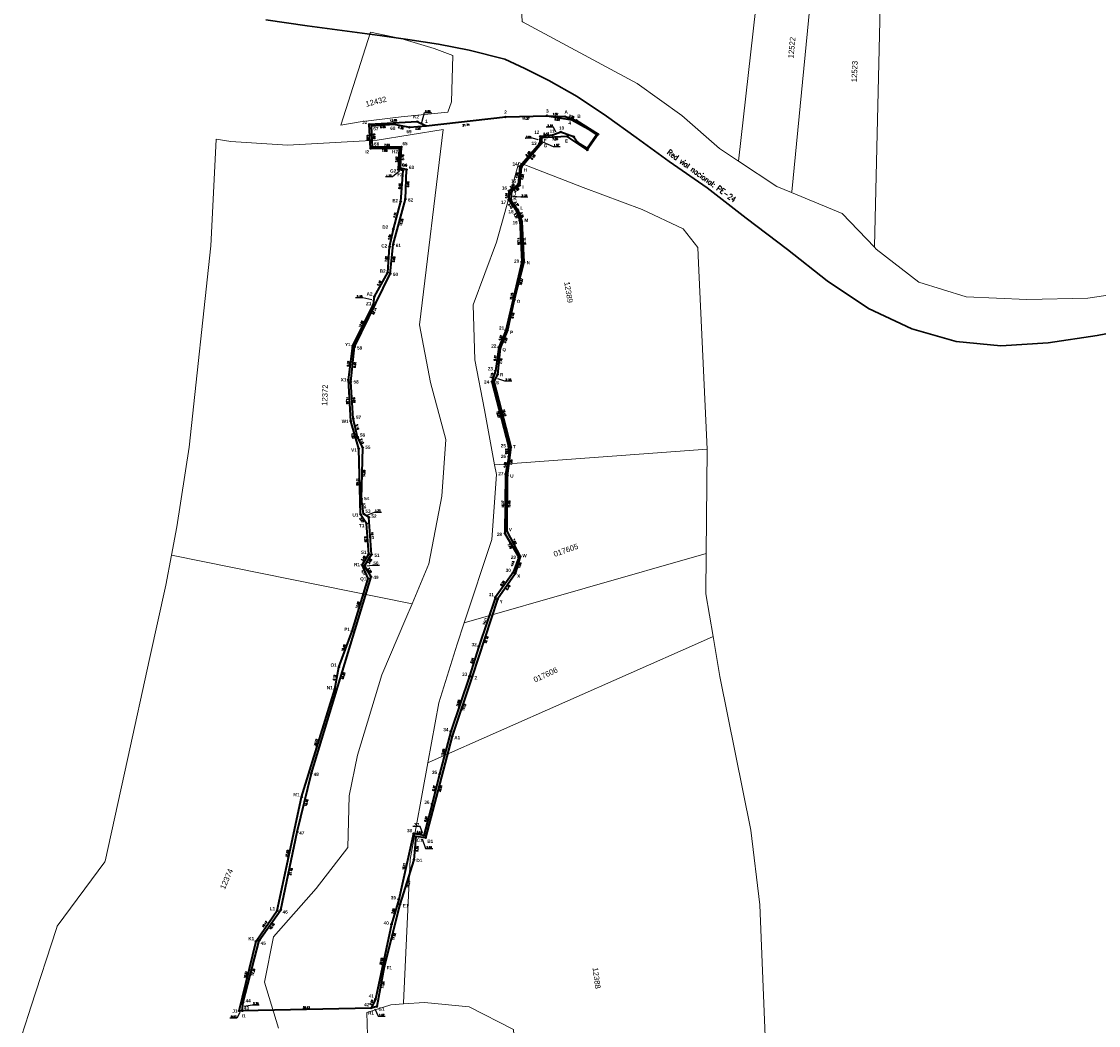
# Model space of a CAD drawing. Header units: metres. Extents: x 347609 to 404409, y 8548087 to 8605413.
# Tile 23 of 50: x 389159 to 389452, y 8577752 to 8578026. Entities that reach past the tile are written whole.
import ezdxf
from ezdxf import colors
from ezdxf.entities.mleader import LeaderData, LeaderLine
from ezdxf.enums import TextEntityAlignment as Align
from ezdxf.math import Vec2, Vec3

# ---------------------------------------------------------------- set-up
doc = ezdxf.new("R2010")
doc.units = ezdxf.units.M
for name, color, linetype in [('00_TEXTO', 7, 'Continuous'), ('Predios Rurales', 90, 'Continuous'), ('T-TEXTO COORD', 7, 'Continuous'), ('VERTICES', 244, 'Continuous')]:
    doc.layers.add(name, color=color, linetype=linetype)
doc.layers.add('DISTANCIA', color=7, linetype='Continuous', lineweight=9)
doc.layers.add('Red vial nacional', color=242, linetype='Continuous', lineweight=40)
doc.layers.add('LIMITES CONSTRUCTIVO 2', color=40, linetype='Continuous', true_color=0xffbf00)
doc.layers.add('Predios Rurales Nombres', color=7, linetype='Continuous', true_color=0xffffff)
doc.styles.add('ARIAL', font='arial.ttf')
doc.styles.add('ROMANS', font='romans.shx')
doc.styles.add('ROMANS-SP', font='romans.shx', dxfattribs={"width": 0.75})
doc.styles.get("Standard").update_dxf_attribs({"font": 'simplex.shx'})
doc.styles.add('VERTICES', font='sanssb__.ttf')

# ---------------------------------------------------------------- blocks, each defined once
blk = doc.blocks.new('A$C3e68a1f0')
at = {"layer": 'VERTICES', "color": 6}
for centre in [(389290.32, 8577999.56), (389301.68, 8577999.89), (389306.59, 8577999.66), (389253.29, 8577997.55), (389266.34, 8577998.3), (389268.72, 8577997.13), (389309.67, 8577998.63), (389300.16, 8577993.87), (389307.19, 8577994.28), (389315.55, 8577994.83), (389253.64, 8577990.97), (389261.52, 8577991.01), (389300.14, 8577992.31), (389312.63, 8577990.58), (389261.19, 8577985.21), (389262.49, 8577984.99), (389294.67, 8577985.81), (389292.04, 8577979.32), (389294.21, 8577980.91), (389261.83, 8577976.52), (389291.85, 8577977.01), (389293.71, 8577974.32), (389294.78, 8577971.14), (389259.83, 8577969.05), (389258.82, 8577964.21), (389295.39, 8577960.01), (389258.29, 8577957.21), (389254.68, 8577950.68), (389292.76, 8577949.77), (389254.45, 8577948.59), (389290.89, 8577941.5), (389248.77, 8577937.24), (389288.9, 8577936.6), (389288.2, 8577929.47), (389247.58, 8577928), (389287.18, 8577927.54), (389248.23, 8577916.77), (389250.4, 8577909.25), (389291.8, 8577909.7), (389290.86, 8577901.9), (389250.9, 8577891.37), (389252.53, 8577888.89), (389290.71, 8577886.85), (389253.11, 8577880.55), (389294.37, 8577879.92), (389251.31, 8577877.67), (389253.01, 8577873.92), (389292.97, 8577875.24), (389288.19, 8577868.33), (389248.58, 8577859.6), (389245, 8577849.83), (389281.28, 8577847.25), (389243.9, 8577843.82), (389275.85, 8577831.04), (389234.86, 8577814.45), (389265.97, 8577803.69), (389268.61, 8577803.35), (389265.43, 8577797.36), (389228.21, 8577783.53), (389261.61, 8577785.24), (389222.44, 8577775.22), (389257.3, 8577768.27), (389217.85, 8577756.24), (389218.68, 8577756.25), (389253.8, 8577757.02), (389255.32, 8577757.4)]:
    blk.add_circle(centre, 0.2, dxfattribs=at)
at = {"layer": 'DISTANCIA', "style": 'ROMANS'}
for s, p in [('2.65', (389269.21, 8578001.1)), ('1.57', (389304.26, 8577991.88)), ('1.32', (389258.59, 8577983.56)), ('2.32', (389295.5, 8577978.13)), ('2.10', (389250.61, 8577950.71)), ('2.18', (389291.13, 8577928.03)), ('2.66', (389269.57, 8577800.75)), ('0.83', (389216.38, 8577754.65)), ('1.57', (389256.67, 8577755.13))]:
    blk.add_text(s, height=0.5, dxfattribs=at).set_placement(p, align=Align.MIDDLE)
for s, rotation, p in [('4.91', 357.2761, (389304.02, 8578000.35)), ('3.25', 341.6262, (389308.34, 8577999.65)), ('13.08', 3.3082, (389259.84, 8577998.6)), ('6.58', 273.0491, (389252.87, 8577993.9)), ('7.05', 3.3131, (389303.88, 8577993.52)), ('7.88', 0.3225, (389257.45, 8577990.41)), ('5.82', 86.7725, (389260.71, 8577988.01)), ('8.50', 49.9239, (389297.87, 8577988.63)), ('4.92', 84.5825, (389295.01, 8577983.22)), ('8.49', 85.5462, (389261.56, 8577980.71)), ('2.69', 36.1677, (389293.41, 8577979.66)), ('3.27', 304.6542, (389293.4, 8577975.87)), ('7.74', 75.0532, (389260.26, 8577972.84)), ('3.35', 288.7343, (389294.84, 8577972.91)), ('4.94', 78.1198, (389258.77, 8577966.87)), ('11.15', 273.1044, (389295.66, 8577965.78)), ('7.02', 85.6786, (389257.88, 8577960.88)), ('7.46', 61.0467, (389255.97, 8577954.29)), ('10.57', 75.6075, (389294.65, 8577954.63)), ('12.69', 63.3948, (389251.07, 8577943.19)), ('8.48', 77.2687, (389292.38, 8577945.5)), ('5.29', 67.8367, (389290.38, 8577938.74)), ('9.32', 82.6895, (389247.54, 8577932.38)), ('7.16', 84.3745, (389289.14, 8577933.09)), ('11.25', 273.3215, (389247.26, 8577922.35)), ('18.43', 284.5091, (389290.07, 8577919.09)), ('7.82', 286.0974, (389248.75, 8577912.73)), ('7.85', 83.1364, (389291.9, 8577905.57)), ('17.90', 271.5837, (389250.01, 8577900.23)), ('15.06', 89.4309, (389291.36, 8577894.16)), ('2.97', 303.403, (389251.23, 8577889.81)), ('8.36', 274.0018, (389252.26, 8577884.6)), ('7.83', 297.7874, (389292.85, 8577883.97)), ('3.40', 57.9352, (389251.66, 8577879.38)), ('4.88', 73.3546, (389294.23, 8577877.54)), ('4.11', 294.5009, (389251.66, 8577875.52)), ('8.40', 55.3374, (389291.08, 8577871.47)), ('14.99', 72.8021, (389250.09, 8577866.75)), ('10.40', 69.8697, (389246.27, 8577855.04)), ('22.18', 71.8466, (389285.18, 8577857.22)), ('6.12', 79.6447, (389243.79, 8577846.96)), ('17.10', 71.4956, (389279.1, 8577838.86)), ('30.72', 72.8919, (389238.75, 8577829.31)), ('28.61', 75.3432, (389272.69, 8577816.84)), ('6.35', 85.1185, (389266.34, 8577800.34)), ('31.63', 77.8541, (389230.91, 8577799.1)), ('12.71', 72.5046, (389263.96, 8577790.68)), ('10.12', 55.227, (389224.79, 8577779.81)), ('17.52', 75.7598, (389260, 8577776.45)), ('19.53', 76.4082, (389219.59, 8577766.01)), ('11.04', 79.668, (389257.04, 8577763.31))]:
    blk.add_text(s, height=0.5, rotation=rotation, dxfattribs=at).set_placement(p, align=Align.MIDDLE)
at = {"layer": 'VERTICES', "style": 'VERTICES'}
for s, p in [('K2', (389266.02, 8577999.61)), ('A', (389306.88, 8578000.9)), ('B', (389310.37, 8577999.75)), ('J2', (389252.04, 8577998.13)), ('H2', (389260.29, 8577990.14)), ('G', (389301.25, 8577991.75)), ('F', (389301.15, 8577993.09)), ('E', (389306.95, 8577993)), ('I2', (389252.72, 8577990.07)), ('G2', (389259.78, 8577984.83)), ('H', (389295.79, 8577985.15)), ('F2', (389261.62, 8577983.88)), ('J', (389292.83, 8577978.54)), ('I', (389295.14, 8577980.51)), ('E2', (389260.3, 8577976.79)), ('K', (389293, 8577977.32)), ('L', (389294.78, 8577974.74)), ('M', (389296.04, 8577971.45)), ('D2', (389257.64, 8577969.57)), ('C2', (389257.35, 8577964.47)), ('N', (389296.6, 8577959.89)), ('B2', (389256.93, 8577957.61)), ('A2', (389253.36, 8577951.39)), ('O', (389293.9, 8577949.34)), ('Z1', (389253.12, 8577948.77)), ('P', (389292.01, 8577940.91)), ('Y1', (389247.44, 8577937.62)), ('Q', (389290, 8577936.12)), ('R', (389289.33, 8577929.39)), ('X1', (389246.27, 8577928.01)), ('S', (389288.18, 8577927.24)), ('W1', (389246.71, 8577916.69)), ('V1', (389249.11, 8577908.89)), ('T', (389292.79, 8577909.8)), ('U', (389292.08, 8577901.81)), ('U1', (389249.5, 8577891.18)), ('T1', (389251.21, 8577888.32)), ('V', (389291.69, 8577887.25)), ('S1', (389251.78, 8577881.08)), ('W', (389295.56, 8577880.16)), ('R1', (389249.95, 8577877.71)), ('Q1', (389251.64, 8577873.72)), ('X', (389293.96, 8577874.61)), ('Y', (389289.19, 8577867.66)), ('P1', (389247.23, 8577860.09)), ('O1', (389243.58, 8577850.36)), ('Z', (389282.31, 8577846.82)), ('N1', (389242.52, 8577844.21)), ('A1', (389277.22, 8577830.62)), ('M1', (389233.45, 8577815.06)), ('C1', (389266.97, 8577802.71)), ('B1', (389269.9, 8577802.41)), ('D1', (389266.92, 8577797.19)), ('L1', (389226.89, 8577784.06)), ('E1', (389263.18, 8577784.84)), ('K1', (389221.14, 8577775.91)), ('F1', (389258.73, 8577767.98)), ('J1', (389216.68, 8577756.16)), ('H1', (389253.71, 8577755.68)), ('G1', (389256.62, 8577756.73)), ('I1', (389219.12, 8577754.89))]:
    blk.add_text(s, height=0.9, dxfattribs=at).set_placement(p, align=Align.MIDDLE)
at = {"layer": '00_TEXTO', "color": 0, "lineweight": 9}
ml = blk.add_multileader_mtext('Standard', dxfattribs=at)
ml.set_content('')
ml.set_leader_properties()
ml.build(insert=Vec2(0, 0))
ml.multileader.update_dxf_attribs({"text_right_attachment_type": 6, "dogleg_length": 3, "arrow_head_size": 0.3})
ctx = ml.context
ctx.base_point, ctx.char_height, ctx.arrow_head_size, ctx.landing_gap_size, ctx.plane_origin = Vec3(389270.25, 8578000.77), 0.009, 0.3, 0.0045, Vec3(389272.17, 8577992.38)
ctx.right_attachment = 6
notes = []
notes.append((ctx, [(1, (1, 1, 0), (389268.3, 8578000.77), (1, 0), 1.95, [(0, [(389267.55, 8577997.78)], 0, [])])]))
ctx.mtext.insert, ctx.mtext.text_direction, ctx.mtext.rotation, ctx.mtext.flow_direction = Vec3(389270.25, 8578000.76), Vec3(-1, 0), 3.141593, 5
ml = blk.add_multileader_mtext('Standard', dxfattribs=at)
ml.set_content('')
ml.set_leader_properties()
ml.build(insert=Vec2(0, 0))
ml.multileader.update_dxf_attribs({"text_right_attachment_type": 6, "dogleg_length": 3, "arrow_head_size": 0.3})
ctx = ml.context
ctx.base_point, ctx.char_height, ctx.arrow_head_size, ctx.landing_gap_size, ctx.plane_origin = Vec3(389305.26, 8577991.55), 0.009, 0.3, 0.0045, Vec3(389304.78, 8577987.56)
ctx.right_attachment = 6
notes.append((ctx, [(1, (1, 1, 0), (389303.31, 8577991.55), (1, 0), 1.95, [(0, [(389300.17, 8577992.95)], 0, [])])]))
ctx.mtext.insert, ctx.mtext.text_direction, ctx.mtext.rotation, ctx.mtext.flow_direction = Vec3(389305.27, 8577991.55), Vec3(-1, 0), 3.141593, 5
ml = blk.add_multileader_mtext('Standard', dxfattribs=at)
ml.set_content('')
ml.set_leader_properties()
ml.build(insert=Vec2(0, 0))
ml.multileader.update_dxf_attribs({"text_right_attachment_type": 6, "dogleg_length": 3, "arrow_head_size": 0.3})
ctx = ml.context
ctx.base_point, ctx.char_height, ctx.arrow_head_size, ctx.landing_gap_size, ctx.plane_origin = Vec3(389257.68, 8577983.25), 0.009, 0.3, 0.0045, Vec3(389266.31, 8577979.47)
ctx.right_attachment, ctx.text_align_type = 6, 2
notes.append((ctx, [(0, (1, 1, 0), (389259.64, 8577983.25), (-1, 0), 1.95, [(0, [(389261.71, 8577984.98)], 0, [])])]))
ctx.mtext.insert, ctx.mtext.text_direction, ctx.mtext.rotation, ctx.mtext.alignment, ctx.mtext.flow_direction = Vec3(389257.68, 8577983.24), Vec3(-1, 0), 3.141593, 3, 5
ml = blk.add_multileader_mtext('Standard', dxfattribs=at)
ml.set_content('')
ml.set_leader_properties()
ml.build(insert=Vec2(0, 0))
ml.multileader.update_dxf_attribs({"text_right_attachment_type": 6, "dogleg_length": 3, "arrow_head_size": 0.3})
ctx = ml.context
ctx.base_point, ctx.char_height, ctx.arrow_head_size, ctx.landing_gap_size, ctx.plane_origin = Vec3(389296.45, 8577977.81), 0.009, 0.3, 0.0045, Vec3(389296.66, 8577972.65)
ctx.right_attachment = 6
notes.append((ctx, [(1, (1, 1, 0), (389294.5, 8577977.81), (1, 0), 1.95, [(0, [(389292.04, 8577978.04)], 0, [])])]))
ctx.mtext.insert, ctx.mtext.text_direction, ctx.mtext.rotation, ctx.mtext.flow_direction = Vec3(389296.46, 8577977.8), Vec3(-1, 0), 3.141593, 5
ml = blk.add_multileader_mtext('Standard', dxfattribs=at)
ml.set_content('')
ml.set_leader_properties()
ml.build(insert=Vec2(0, 0))
ml.multileader.update_dxf_attribs({"text_right_attachment_type": 6, "dogleg_length": 3, "arrow_head_size": 0.3})
ctx = ml.context
ctx.base_point, ctx.char_height, ctx.arrow_head_size, ctx.landing_gap_size, ctx.plane_origin = Vec3(389249.52, 8577950.3), 0.009, 0.3, 0.0045, Vec3(389258.85, 8577944.16)
ctx.right_attachment, ctx.text_align_type = 6, 2
notes.append((ctx, [(0, (1, 1, 0), (389251.48, 8577950.31), (-1, 0), 1.95, [(0, [(389254.25, 8577949.67)], 0, [])])]))
ctx.mtext.insert, ctx.mtext.text_direction, ctx.mtext.rotation, ctx.mtext.alignment, ctx.mtext.flow_direction = Vec3(389249.53, 8577950.3), Vec3(-1, 0), 3.141593, 3, 5
ml = blk.add_multileader_mtext('Standard', dxfattribs=at)
ml.set_content('')
ml.set_leader_properties()
ml.build(insert=Vec2(0, 0))
ml.multileader.update_dxf_attribs({"text_right_attachment_type": 6, "dogleg_length": 3, "arrow_head_size": 0.3})
ctx = ml.context
ctx.base_point, ctx.char_height, ctx.arrow_head_size, ctx.landing_gap_size, ctx.plane_origin = Vec3(389292.07, 8577927.71), 0.009, 0.3, 0.0045, Vec3(389292.5, 8577923.03)
ctx.right_attachment = 6
notes.append((ctx, [(1, (1, 1, 0), (389290.12, 8577927.71), (1, 0), 1.95, [(0, [(389287.89, 8577928.5)], 0, [])])]))
ctx.mtext.insert, ctx.mtext.text_direction, ctx.mtext.rotation, ctx.mtext.flow_direction = Vec3(389292.07, 8577927.71), Vec3(-1, 0), 3.141593, 5
ml = blk.add_multileader_mtext('Standard', dxfattribs=at)
ml.set_content('')
ml.set_leader_properties()
ml.build(insert=Vec2(0, 0))
ml.multileader.update_dxf_attribs({"text_right_attachment_type": 6, "dogleg_length": 3, "arrow_head_size": 0.3})
ctx = ml.context
ctx.base_point, ctx.char_height, ctx.arrow_head_size, ctx.landing_gap_size, ctx.plane_origin = Vec3(389270.54, 8577800.46), 0.009, 0.3, 0.0045, Vec3(389272.19, 8577797.83)
ctx.right_attachment = 6
notes.append((ctx, [(1, (1, 1, 0), (389268.59, 8577800.46), (1, 0), 1.95, [(0, [(389267.58, 8577803.31)], 0, [])])]))
ctx.mtext.insert, ctx.mtext.text_direction, ctx.mtext.rotation, ctx.mtext.flow_direction = Vec3(389270.54, 8577800.46), Vec3(-1, 0), 3.141593, 5
ml = blk.add_multileader_mtext('Standard', dxfattribs=at)
ml.set_content('')
ml.set_leader_properties()
ml.build(insert=Vec2(0, 0))
ml.multileader.update_dxf_attribs({"text_right_attachment_type": 6, "dogleg_length": 3, "arrow_head_size": 0.3})
ctx = ml.context
ctx.base_point, ctx.char_height, ctx.arrow_head_size, ctx.landing_gap_size, ctx.plane_origin = Vec3(389257.61, 8577754.79), 0.009, 0.3, 0.0045, Vec3(389259.27, 8577751.61)
ctx.right_attachment = 6
notes.append((ctx, [(1, (1, 1, 0), (389255.66, 8577754.79), (1, 0), 1.95, [(0, [(389254.65, 8577757.09)], 0, [])])]))
ctx.mtext.insert, ctx.mtext.text_direction, ctx.mtext.rotation, ctx.mtext.flow_direction = Vec3(389257.62, 8577754.79), Vec3(-1, 0), 3.141593, 5
ml = blk.add_multileader_mtext('Standard', dxfattribs=at)
ml.set_content('')
ml.set_leader_properties()
ml.build(insert=Vec2(0, 0))
ml.multileader.update_dxf_attribs({"text_right_attachment_type": 6, "dogleg_length": 3, "arrow_head_size": 0.3})
ctx = ml.context
ctx.base_point, ctx.char_height, ctx.arrow_head_size, ctx.landing_gap_size, ctx.plane_origin = Vec3(389215.29, 8577754.27), 0.009, 0.3, 0.0045, Vec3(389222.82, 8577750.62)
ctx.right_attachment, ctx.text_align_type = 6, 2
notes.append((ctx, [(0, (1, 1, 0), (389217.25, 8577754.28), (-1, 0), 1.95, [(0, [(389218.2, 8577756.1)], 0, [])])]))
ctx.mtext.insert, ctx.mtext.text_direction, ctx.mtext.rotation, ctx.mtext.alignment, ctx.mtext.flow_direction = Vec3(389215.3, 8577754.27), Vec3(-1, 0), 3.141593, 3, 5
for ctx, leaders in notes:
    for number, flags, end, landing, length, lines in leaders:
        leader = LeaderData()
        leader.index, (leader.has_last_leader_line, leader.has_dogleg_vector, leader.attachment_direction) = number, flags
        leader.last_leader_point, leader.dogleg_vector, leader.dogleg_length = Vec3(end), Vec3(landing), length
        for number, points, colour, breaks in lines:
            line = LeaderLine()
            line.index, line.vertices, line.color, line.breaks = number, Vec3.list(points), colors.encode_raw_color(colour), breaks
            leader.lines.append(line)
        ctx.leaders.append(leader)

msp = doc.modelspace()

# ---------------------------------------------------------------- linework, layer by layer
at = {"layer": 'LIMITES CONSTRUCTIVO 2', "lineweight": 40, "ltscale": 30, "flags": 128}
msp.add_lwpolyline([(389306.59, 8577999.66), (389309.67, 8577998.63), (389315.55, 8577994.83), (389312.63, 8577990.58), (389307.19, 8577994.28), (389300.16, 8577993.87), (389300.14, 8577992.31), (389294.67, 8577985.81), (389294.21, 8577980.91), (389292.04, 8577979.32), (389291.85, 8577977.01), (389293.71, 8577974.32), (389294.78, 8577971.14), (389295.39, 8577960.01), (389292.76, 8577949.77), (389290.89, 8577941.5), (389288.9, 8577936.6), (389288.2, 8577929.47), (389287.18, 8577927.54), (389291.8, 8577909.7), (389290.86, 8577901.9), (389290.71, 8577886.85), (389294.37, 8577879.92), (389292.97, 8577875.24), (389288.19, 8577868.33), (389281.28, 8577847.25), (389275.85, 8577831.04), (389268.61, 8577803.35), (389265.97, 8577803.69), (389265.43, 8577797.36), (389261.61, 8577785.24), (389257.3, 8577768.27), (389255.32, 8577757.4), (389253.8, 8577757.02), (389218.68, 8577756.25), (389217.85, 8577756.24), (389222.44, 8577775.22), (389228.21, 8577783.53), (389234.86, 8577814.45), (389243.9, 8577843.82), (389245, 8577849.83), (389248.58, 8577859.6), (389253.01, 8577873.92), (389251.31, 8577877.67), (389253.11, 8577880.55), (389252.53, 8577888.89), (389250.9, 8577891.37), (389250.4, 8577909.25), (389248.23, 8577916.77), (389247.58, 8577928), (389248.77, 8577937.24), (389254.45, 8577948.59), (389254.68, 8577950.68), (389258.29, 8577957.21), (389258.82, 8577964.21), (389259.83, 8577969.05), (389261.83, 8577976.52), (389262.49, 8577984.99), (389261.19, 8577985.21), (389261.52, 8577991.01), (389253.64, 8577990.97), (389253.29, 8577997.55), (389266.34, 8577998.3), (389268.72, 8577997.13), (389290.32, 8577999.56), (389301.68, 8577999.89)], close=True, dxfattribs=at)
at = {"layer": 'LIMITES CONSTRUCTIVO 2', "color": 144, "lineweight": 40, "ltscale": 30, "flags": 128}
msp.add_lwpolyline([(389268.72, 8577997.13), (389290.32, 8577999.56), (389301.68, 8577999.89), (389308.42, 8577998.78), (389312.87, 8577996.35), (389315.26, 8577994.78), (389312.6, 8577990.98), (389310, 8577992.61), (389308.91, 8577994.18), (389305.39, 8577995.46), (389303.24, 8577994.6), (389299.83, 8577994.28), (389299.62, 8577992.28), (389294.26, 8577986.07), (389293.81, 8577981.21), (389291.31, 8577979.47), (389291.24, 8577976.96), (389293.12, 8577974.42), (389294.26, 8577971.36), (389294.8, 8577960.12), (389290.45, 8577941.47), (389288.55, 8577936.88), (389287.61, 8577930.48), (389286.66, 8577927.47), (389291.22, 8577909.99), (389291.25, 8577907.14), (389290.38, 8577902.36), (389290.21, 8577886.19), (389293.96, 8577879.71), (389292.43, 8577875.55), (389287.63, 8577868.83), (389283.1, 8577855.46), (389280.56, 8577847.3), (389275.48, 8577832.28), (389272.41, 8577820.68), (389270.37, 8577812.56), (389268.14, 8577804.01), (389265.36, 8577804.54), (389261.28, 8577786.59), (389259.33, 8577779.82), (389254.96, 8577759.43), (389253.8, 8577757.02), (389218.68, 8577756.25), (389218.92, 8577758.6), (389223.34, 8577775.39), (389229.19, 8577783.72), (389233.65, 8577804.96), (389237.52, 8577820.95), (389253.75, 8577874.36), (389251.94, 8577877.35), (389253.92, 8577880.44), (389253.18, 8577890.58), (389251.74, 8577891.53), (389251.17, 8577895.6), (389251.49, 8577909.61), (389250.11, 8577912.44), (389248.91, 8577917.46), (389248.24, 8577927.43), (389249.27, 8577936.99), (389258.98, 8577956.89), (389259.81, 8577964.85), (389263.12, 8577977.19), (389263.43, 8577985.24), (389261.77, 8577985.61), (389262.01, 8577991.39), (389254.17, 8577991.31), (389253.9, 8577997.16), (389259.94, 8577997.62), (389264.21, 8577996.74)], close=True, dxfattribs=at)
at = {"layer": 'Predios Rurales', "lineweight": 15}
for points in [[(389505.07, 8577958.62), (389448.88, 8577950.25), (389432.32, 8577949.88), (389415.8, 8577950.55), (389402.91, 8577954.61), (389391.31, 8577963.55), (389390.79, 8577964.1), (389390.79, 8577964.3), (389393.13, 8578060.31), (389393.51, 8578060.39), (389446.51, 8578071.45), (389486.85, 8578085.08)], [(389158.6, 8577749.36), (389160.59, 8577755.49), (389161.17, 8577757.26), (389168.12, 8577778.65), (389168.33, 8577779.3), (389181.24, 8577796.85), (389181.33, 8577796.98), (389187.42, 8577824.62), (389193.55, 8577852.42), (389197.9, 8577872.14), (389199.44, 8577880.27), (389264.91, 8577867.03), (389263.25, 8577863.08), (389256.69, 8577847.68), (389250.03, 8577825.81), (389247.83, 8577814.76), (389247.43, 8577800.68), (389238.8, 8577789.56), (389227.17, 8577776.36), (389224.76, 8577764.05), (389228.57, 8577751.51)]]:
    msp.add_lwpolyline(points, dxfattribs=at)
for points in [[(389292.19, 8578063.85), (389293.22, 8578063.97), (389319.72, 8578067.18), (389338.78, 8578069.48), (389344.71, 8578070.2), (389357.76, 8578070.4), (389363.15, 8578070.48), (389353.8, 8577987.54), (389348.6, 8577990.96), (389338.37, 8577999.93), (389326.24, 8578008.67), (389295.03, 8578025.42), (389294.88, 8578025.5), (389294.71, 8578029.11), (389293.22, 8578058.62)], [(389353.8, 8577987.54), (389363.15, 8578070.48), (389366.03, 8578070.52), (389377.15, 8578069.71), (389368.28, 8577979.21), (389368.26, 8577979.01), (389364.27, 8577980.66)], [(389368.26, 8577979.01), (389368.28, 8577979.21), (389377.15, 8578069.71), (389380.74, 8578069.45), (389383.16, 8578069.27), (389390.88, 8578064.49), (389393.2, 8578063.06), (389393.13, 8578060.31), (389390.79, 8577964.3), (389390.79, 8577964.1), (389382.03, 8577973.3)], [(389245.51, 8577997.31), (389253.59, 8578022.62), (389261.88, 8578020.94), (389270.9, 8578018.2), (389276.01, 8578016.29), (389275.65, 8578003.69), (389274.7, 8578000.85), (389261.96, 8577999.6), (389250.76, 8577998.26)], [(389199.44, 8577880.27), (389200.91, 8577888), (389204.24, 8577909.7), (389210.18, 8577964.51), (389211.32, 8577988.02), (389211.58, 8577993.51), (389215.59, 8577992.84), (389231.02, 8577991.85), (389255.46, 8577993.26), (389273.39, 8577996.18), (389266.95, 8577942.98), (389269.97, 8577927.24), (389274.11, 8577911.73), (389273.06, 8577896.3), (389269.5, 8577877.95), (389264.91, 8577867.03)], [(389282.03, 8577933.48), (389281.55, 8577948.41), (389287.87, 8577965.45), (389293.99, 8577987.16), (389311.54, 8577980.39), (389327.54, 8577974.41), (389338.77, 8577969.14), (389342.74, 8577964.06), (389342.94, 8577959.74), (389345.23, 8577909.13), (389287.39, 8577904.9), (389284.66, 8577919.86)], [(389279.15, 8577861.88), (389286.65, 8577884.51), (389287.87, 8577902.27), (389287.39, 8577904.9), (389345.23, 8577909.13), (389345.03, 8577880.75)], [(389272.24, 8577840.12), (389277.22, 8577856.07), (389279.15, 8577861.88), (389345.03, 8577880.75), (389344.95, 8577869.71), (389346.91, 8577858.17), (389342.63, 8577856.28), (389270.44, 8577824.31), (389269.26, 8577823.78)], [(389262.6, 8577758.13), (389262.61, 8577758.41), (389264.45, 8577797.41), (389269.26, 8577823.78), (389270.44, 8577824.31), (389342.63, 8577856.28), (389346.91, 8577858.17), (389348.76, 8577847.26), (389357.17, 8577805.39), (389359.64, 8577785.12), (389361.63, 8577735.8), (389365.06, 8577699.56), (389367.01, 8577685.87), (389300.19, 8577661.55), (389299.49, 8577661.29), (389298.91, 8577668.31), (389296.94, 8577691.46), (389295.42, 8577709.86), (389293.92, 8577730.99), (389292.53, 8577751.17), (389280.46, 8577757.3), (389268.32, 8577758.55)], [(389246.7, 8577596), (389246.94, 8577598.8), (389250.32, 8577639.5), (389250.76, 8577644.84), (389252.05, 8577676.04), (389252.08, 8577676.97), (389253.65, 8577721.87), (389252.61, 8577755.81), (389259.19, 8577757.88), (389262.6, 8577758.13), (389268.32, 8577758.55), (389280.46, 8577757.3), (389292.53, 8577751.17), (389293.92, 8577730.99), (389295.42, 8577709.86), (389296.94, 8577691.46), (389298.91, 8577668.31), (389299.49, 8577661.29), (389300.63, 8577647.19), (389303.26, 8577598.06), (389300.2, 8577597.95)]]:
    msp.add_lwpolyline(points, close=True, dxfattribs=at)
at = {"layer": 'Red vial nacional', "lineweight": 30, "transparency": 33554623}
msp.add_lwpolyline([(389225.15, 8578025.99), (389236.36, 8578024.34), (389247.26, 8578022.9), (389256.75, 8578021.65), (389263.81, 8578020.62), (389272.16, 8578019.36), (389280.47, 8578017.69), (389290.19, 8578015.28), (389295.66, 8578012.7), (389302.2, 8578009.5), (389309.84, 8578005.09), (389317.82, 8577999.81), (389325.96, 8577993.99), (389334.94, 8577987.42), (389345.24, 8577980.22), (389355.91, 8577972.04), (389367.16, 8577963.51), (389377.91, 8577954.97), (389389.22, 8577947.39), (389401, 8577941.9), (389413.04, 8577938.43), (389425.24, 8577937.29), (389438.1, 8577938.06), (389451.48, 8577940.08), (389465.15, 8577942.69)], dxfattribs=at)
at = {"layer": 'VERTICES', "color": 6}
for centre in [(389290.32, 8577999.56), (389301.68, 8577999.89), (389253.9, 8577997.16), (389259.94, 8577997.62), (389264.21, 8577996.74), (389268.72, 8577997.13), (389308.42, 8577998.78), (389299.83, 8577994.28), (389303.24, 8577994.6), (389305.39, 8577995.46), (389308.91, 8577994.18), (389312.87, 8577996.35), (389315.26, 8577994.78), (389254.17, 8577991.31), (389262.01, 8577991.39), (389299.62, 8577992.28), (389310, 8577992.61), (389312.6, 8577990.98), (389261.77, 8577985.61), (389263.43, 8577985.24), (389294.26, 8577986.07), (389291.31, 8577979.47), (389293.81, 8577981.21), (389263.12, 8577977.19), (389291.24, 8577976.96), (389293.12, 8577974.42), (389294.26, 8577971.36), (389259.81, 8577964.85), (389294.8, 8577960.12), (389258.98, 8577956.89), (389290.45, 8577941.47), (389249.27, 8577936.99), (389288.55, 8577936.88), (389287.61, 8577930.48), (389248.24, 8577927.43), (389286.66, 8577927.47), (389248.91, 8577917.46), (389250.11, 8577912.44), (389251.49, 8577909.61), (389291.22, 8577909.99), (389291.25, 8577907.14), (389290.38, 8577902.36), (389251.17, 8577895.6), (389251.74, 8577891.53), (389253.18, 8577890.58), (389290.21, 8577886.19), (389253.92, 8577880.44), (389293.96, 8577879.71), (389251.94, 8577877.35), (389253.75, 8577874.36), (389292.43, 8577875.55), (389287.63, 8577868.83), (389283.1, 8577855.46), (389280.56, 8577847.3), (389275.48, 8577832.28), (389237.52, 8577820.95), (389272.41, 8577820.68), (389270.37, 8577812.56), (389233.65, 8577804.96), (389265.36, 8577804.54), (389268.14, 8577804.01), (389261.28, 8577786.59), (389229.19, 8577783.72), (389259.33, 8577779.82), (389223.34, 8577775.39), (389254.96, 8577759.43), (389218.68, 8577756.25), (389218.92, 8577758.6), (389253.8, 8577757.02)]:
    msp.add_circle(centre, 0.2, dxfattribs=at)

# ---------------------------------------------------------------- block references
at = {"layer": 'T-TEXTO COORD'}
msp.add_blockref('A$C3e68a1f0', (0, 0), dxfattribs=at)

# ---------------------------------------------------------------- texts
at = {"layer": 'DISTANCIA', "style": 'ROMANS'}
for s, rotation, p in [('6.05', 4.3288, (389256.97, 8577996.83)), ('4.36', 348.3154, (389261.86, 8577996.6)), ('4.52', 4.959, (389266.52, 8577996.36)), ('21.74', 6.4111, (389279.63, 8577997.35)), ('11.37', 1.6859, (389295.91, 8577999.12)), ('5.87', 350.1199, (389304.47, 8577998.83)), ('5.86', 272.6277, (389254.61, 8577994.27)), ('3.43', 5.4431, (389301.4, 8577994.98)), ('7.83', 0.5576, (389258.09, 8577991.93)), ('5.78', 87.6637, (389262.45, 8577988.57)), ('8.20', 49.2148, (389296.49, 8577989.53)), ('1.70', 347.5044, (389262.82, 8577986.4)), ('4.88', 84.63, (389293.42, 8577983.69)), ('8.06', 87.7537, (389263.83, 8577981.24)), ('3.04', 34.9321, (389292.18, 8577980.79)), ('2.51', 88.3449, (389290.63, 8577978.17)), ('3.15', 306.4792, (389291.69, 8577975.31)), ('3.27', 290.3957, (389293.12, 8577972.64)), ('12.78', 75.0041, (389262.06, 8577970.87)), ('11.25', 272.7551, (389293.92, 8577965.72)), ('8.00', 84.032, (389259.99, 8577960.8)), ('19.16', 76.8943, (389292, 8577950.71)), ('22.14', 63.9986, (389254.66, 8577946.68)), ('4.97', 67.5005, (389289, 8577939.45)), ('9.62', 83.8541, (389249.36, 8577932.06)), ('6.47', 81.654, (389287.54, 8577933.95)), ('3.15', 72.3929, (389286.57, 8577929.14)), ('9.99', 273.8387, (389249.16, 8577922.46)), ('18.07', 284.6058, (389288.36, 8577918.54)), ('5.16', 283.462, (389250.06, 8577915.16)), ('3.15', 295.976, (389251.28, 8577911.33)), ('2.85', 270.6115, (389290.64, 8577908.53)), ('14.02', 88.7028, (389251.92, 8577902.56)), ('4.86', 79.7821, (389290.23, 8577904.85)), ('4.11', 277.8876, (389252, 8577893.71)), ('16.17', 89.3716, (389289.65, 8577894.19)), ('10.17', 274.1497, (389254.11, 8577885.66)), ('7.49', 300.0255, (389291.54, 8577882.72)), ('3.66', 57.368, (389253.45, 8577878.6)), ('3.50', 301.2038, (389253.39, 8577876.18)), ('4.43', 69.8608, (389292.26, 8577877.97)), ('8.26', 54.4499, (389289.57, 8577872.61)), ('14.11', 71.268, (389284.75, 8577862.27)), ('8.54', 72.7107, (389281.28, 8577851.61)), ('55.82', 73.0903, (389246.24, 8577847.46)), ('15.85', 71.3152, (389277.47, 8577839.97)), ('12.00', 75.1991, (389273.36, 8577826.6)), ('8.37', 75.8934, (389270.88, 8577816.82)), ('16.46', 76.4137, (389236.2, 8577812.87)), ('8.84', 75.3744, (389268.69, 8577808.48)), ('2.83', 349.1556, (389266.9, 8577804.82)), ('21.70', 78.1424, (389231.98, 8577794.14)), ('18.41', 77.1842, (389262.7, 8577795.56)), ('7.05', 73.9052, (389259.76, 8577783.41)), ('10.19', 54.8971, (389226.79, 8577779.21)), ('20.85', 77.9005, (389256.55, 8577769.75)), ('17.36', 75.2564, (389221.72, 8577766.77)), ('2.67', 64.3494, (389253.88, 8577758.54)), ('35.13', 1.2576, (389236.13, 8577757.2))]:
    msp.add_text(s, height=0.5, rotation=rotation, dxfattribs=at).set_placement(p, align=Align.MIDDLE)
for s, p in [('2.32', (389302.51, 8577997.16)), ('2.01', (389296.69, 8577994.08)), ('1.73', (389255.58, 8577892.33)), ('2.36', (389222.4, 8577758.23))]:
    msp.add_text(s, height=0.5, dxfattribs=at).set_placement(p, align=Align.MIDDLE)
at = {"layer": 'Predios Rurales Nombres', "color": 251, "true_color": 0x636466, "style": 'ARIAL'}
for s, rotation, p in [('12522', 84.3901, (389369.21, 8578015.41)), ('12523', 87.9222, (389386.48, 8578008.97)), ('12432', 14.3505, (389252.58, 8578001.87)), ('12389', -80.7458, (389305.9, 8577954.52)), ('12372', 88.0306, (389242.28, 8577920.88)), ('017605', 19.3267, (389303.9, 8577879.36)), ('017606', 24.8308, (389298.6, 8577845.17)), ('12374', 66.3966, (389214.35, 8577788.99)), ('12388', -82.635, (389313.62, 8577767.89))]:
    msp.add_text(s, height=1.5, rotation=rotation, dxfattribs=at).set_placement(p, align=Align.BOTTOM_LEFT)
at = {"layer": 'Red vial nacional', "lineweight": 15, "insert": (389343.77, 8577983.55), "char_height": 1.5, "attachment_point": 5, "rotation": 323.7583, "line_spacing_factor": 1.125, "style": 'ROMANS-SP'}
msp.add_mtext_dynamic_manual_height_columns('Red vial nacional: PE-24', width=27.046, gutter_width=12.5, heights=[0], dxfattribs=at)
at = {"layer": 'VERTICES', "style": 'VERTICES'}
for s, p in [('2', (389290.37, 8578000.88)), ('3', (389301.78, 8578001.17)), ('67', (389255.07, 8577996.35)), ('68', (389259.69, 8577996.48)), ('1', (389268.84, 8577998.4)), ('10', (389305.64, 8577996.52)), ('4', (389307.84, 8577997.92)), ('69', (389264.08, 8577995.58)), ('12', (389298.88, 8577995.41)), ('11', (389303.06, 8577995.69)), ('66', (389255.29, 8577992.23)), ('65', (389263.01, 8577992.32)), ('13', (389298.14, 8577992.39)), ('64', (389262.91, 8577986.46)), ('63', (389264.76, 8577985.84)), ('14', (389292.96, 8577986.77)), ('15', (389292.57, 8577982.11)), ('16', (389290.09, 8577980.22)), ('62', (389264.5, 8577976.99)), ('17', (389289.86, 8577976.35)), ('18', (389291.86, 8577973.78)), ('19', (389292.98, 8577970.76)), ('61', (389261.21, 8577964.59)), ('20', (389293.4, 8577960.3)), ('60', (389260.44, 8577956.72)), ('21', (389289.3, 8577942.11)), ('59', (389250.67, 8577936.7)), ('22', (389287.2, 8577937.24)), ('23', (389286.24, 8577931.02)), ('58', (389249.69, 8577927.46)), ('24', (389285.23, 8577927.44)), ('57', (389250.37, 8577917.78)), ('56', (389251.45, 8577912.95)), ('55', (389252.89, 8577909.65)), ('25', (389289.76, 8577910.06)), ('26', (389289.81, 8577907.17)), ('27', (389289.11, 8577902.49)), ('54', (389252.57, 8577895.7)), ('53', (389252.92, 8577892.25)), ('52', (389254.55, 8577890.9)), ('28', (389288.72, 8577885.95)), ('51', (389255.37, 8577880.24)), ('29', (389292.52, 8577879.72)), ('50', (389255.06, 8577878.1)), ('30', (389291.11, 8577876.15)), ('49', (389255.1, 8577874.24)), ('31', (389286.5, 8577869.56)), ('32', (389281.83, 8577855.95)), ('33', (389279.24, 8577847.87)), ('34', (389274.13, 8577832.8)), ('48', (389238.83, 8577820.65)), ('35', (389271.04, 8577821.16)), ('36', (389268.96, 8577813.04)), ('37', (389266.19, 8577806.91)), ('47', (389234.91, 8577804.68)), ('38', (389264.21, 8577805.32)), ('39', (389259.83, 8577787.03)), ('46', (389230.38, 8577783.18)), ('40', (389257.89, 8577780.13)), ('45', (389224.4, 8577774.66)), ('44', (389220.31, 8577759.02)), ('41', (389253.82, 8577760.26)), ('43', (389219.82, 8577757)), ('42', (389252.58, 8577757.97))]:
    msp.add_text(s, height=0.9, dxfattribs=at).set_placement(p, align=Align.MIDDLE)

# ---------------------------------------------------------------- leaders
at = {"layer": '00_TEXTO', "color": 0, "lineweight": 9}
ml = msp.add_multileader_mtext('Standard', dxfattribs=at)
ml.set_content('')
ml.set_leader_properties()
ml.build(insert=Vec2(0, 0))
ml.multileader.update_dxf_attribs({"text_right_attachment_type": 6, "dogleg_length": 3, "arrow_head_size": 0.3})
ctx = ml.context
ctx.base_point, ctx.char_height, ctx.arrow_head_size, ctx.landing_gap_size, ctx.plane_origin = Vec3(389301.46, 8577996.82), 0.009, 0.3, 0.0045, Vec3(389302.17, 8577991.31)
ctx.right_attachment, ctx.text_align_type = 6, 2
notes = []
notes.append((ctx, [(0, (1, 1, 0), (389303.42, 8577996.82), (-1, 0), 1.95, [(0, [(389304.24, 8577995.12)], 0, [])])]))
ctx.mtext.insert, ctx.mtext.text_direction, ctx.mtext.rotation, ctx.mtext.alignment, ctx.mtext.flow_direction = Vec3(389301.47, 8577996.82), Vec3(-1, 0), 3.141593, 3, 5
ml = msp.add_multileader_mtext('Standard', dxfattribs=at)
ml.set_content('')
ml.set_leader_properties()
ml.build(insert=Vec2(0, 0))
ml.multileader.update_dxf_attribs({"text_right_attachment_type": 6, "dogleg_length": 3, "arrow_head_size": 0.3})
ctx = ml.context
ctx.base_point, ctx.char_height, ctx.arrow_head_size, ctx.landing_gap_size, ctx.plane_origin = Vec3(389295.75, 8577993.76), 0.009, 0.3, 0.0045, Vec3(389297.5, 8577989.48)
ctx.right_attachment, ctx.text_align_type = 6, 2
notes.append((ctx, [(0, (1, 1, 0), (389297.71, 8577993.76), (-1, 0), 1.95, [(0, [(389299.58, 8577993.29)], 0, [])])]))
ctx.mtext.insert, ctx.mtext.text_direction, ctx.mtext.rotation, ctx.mtext.alignment, ctx.mtext.flow_direction = Vec3(389295.76, 8577993.75), Vec3(-1, 0), 3.141593, 3, 5
ml = msp.add_multileader_mtext('Standard', dxfattribs=at)
ml.set_content('')
ml.set_leader_properties()
ml.build(insert=Vec2(0, 0))
ml.multileader.update_dxf_attribs({"text_right_attachment_type": 6, "dogleg_length": 3, "arrow_head_size": 0.3})
ctx = ml.context
ctx.base_point, ctx.char_height, ctx.arrow_head_size, ctx.landing_gap_size, ctx.plane_origin = Vec3(389256.65, 8577892), 0.009, 0.3, 0.0045, Vec3(389250.8, 8577887.61)
ctx.right_attachment = 6
notes.append((ctx, [(1, (1, 1, 0), (389254.69, 8577892), (1, 0), 1.95, [(0, [(389252.65, 8577891.1)], 0, [])])]))
ctx.mtext.insert, ctx.mtext.text_direction, ctx.mtext.rotation, ctx.mtext.flow_direction = Vec3(389256.65, 8577892), Vec3(-1, 0), 3.141593, 5
ml = msp.add_multileader_mtext('Standard', dxfattribs=at)
ml.set_content('')
ml.set_leader_properties()
ml.build(insert=Vec2(0, 0))
ml.multileader.update_dxf_attribs({"text_right_attachment_type": 6, "dogleg_length": 3, "arrow_head_size": 0.3})
ctx = ml.context
ctx.base_point, ctx.char_height, ctx.arrow_head_size, ctx.landing_gap_size, ctx.plane_origin = Vec3(389256.01, 8577877.59), 0.009, 0.3, 0.0045, Vec3(389250.21, 8577873.51)
ctx.right_attachment = 6
notes.append((ctx, [(1, (1, 1, 0), (389254.06, 8577877.59), (1, 0), 1.95, [(0, [(389252.29, 8577877.33)], 0, [])])]))
ctx.mtext.insert, ctx.mtext.text_direction, ctx.mtext.rotation, ctx.mtext.flow_direction = Vec3(389256.02, 8577877.58), Vec3(-1, 0), 3.141593, 5
ml = msp.add_multileader_mtext('Standard', dxfattribs=at)
ml.set_content('')
ml.set_leader_properties()
ml.build(insert=Vec2(0, 0))
ml.multileader.update_dxf_attribs({"text_right_attachment_type": 6, "dogleg_length": 3, "arrow_head_size": 0.3})
ctx = ml.context
ctx.base_point, ctx.char_height, ctx.arrow_head_size, ctx.landing_gap_size, ctx.plane_origin = Vec3(389265.15, 8577806.39), 0.009, 0.3, 0.0045, Vec3(389265.78, 8577800.62)
ctx.right_attachment, ctx.text_align_type = 6, 2
notes.append((ctx, [(0, (1, 1, 0), (389267.11, 8577806.4), (-1, 0), 1.95, [(0, [(389267.85, 8577804.44)], 0, [])])]))
ctx.mtext.insert, ctx.mtext.text_direction, ctx.mtext.rotation, ctx.mtext.alignment, ctx.mtext.flow_direction = Vec3(389265.16, 8577806.39), Vec3(-1, 0), 3.141593, 3, 5
ml = msp.add_multileader_mtext('Standard', dxfattribs=at)
ml.set_content('')
ml.set_leader_properties()
ml.build(insert=Vec2(0, 0))
ml.multileader.update_dxf_attribs({"text_right_attachment_type": 6, "dogleg_length": 3, "arrow_head_size": 0.3})
ctx = ml.context
ctx.base_point, ctx.char_height, ctx.arrow_head_size, ctx.landing_gap_size, ctx.plane_origin = Vec3(389223.3, 8577757.93), 0.009, 0.3, 0.0045, Vec3(389216.83, 8577753.63)
ctx.right_attachment = 6
notes.append((ctx, [(1, (1, 1, 0), (389221.35, 8577757.93), (1, 0), 1.95, [(0, [(389218.9, 8577757.44)], 0, [])])]))
ctx.mtext.insert, ctx.mtext.text_direction, ctx.mtext.rotation, ctx.mtext.flow_direction = Vec3(389223.31, 8577757.92), Vec3(-1, 0), 3.141593, 5
for ctx, leaders in notes:
    for number, flags, end, landing, length, lines in leaders:
        leader = LeaderData()
        leader.index, (leader.has_last_leader_line, leader.has_dogleg_vector, leader.attachment_direction) = number, flags
        leader.last_leader_point, leader.dogleg_vector, leader.dogleg_length = Vec3(end), Vec3(landing), length
        for number, points, colour, breaks in lines:
            line = LeaderLine()
            line.index, line.vertices, line.color, line.breaks = number, Vec3.list(points), colors.encode_raw_color(colour), breaks
            leader.lines.append(line)
        ctx.leaders.append(leader)

doc.saveas('drawing.dxf')
